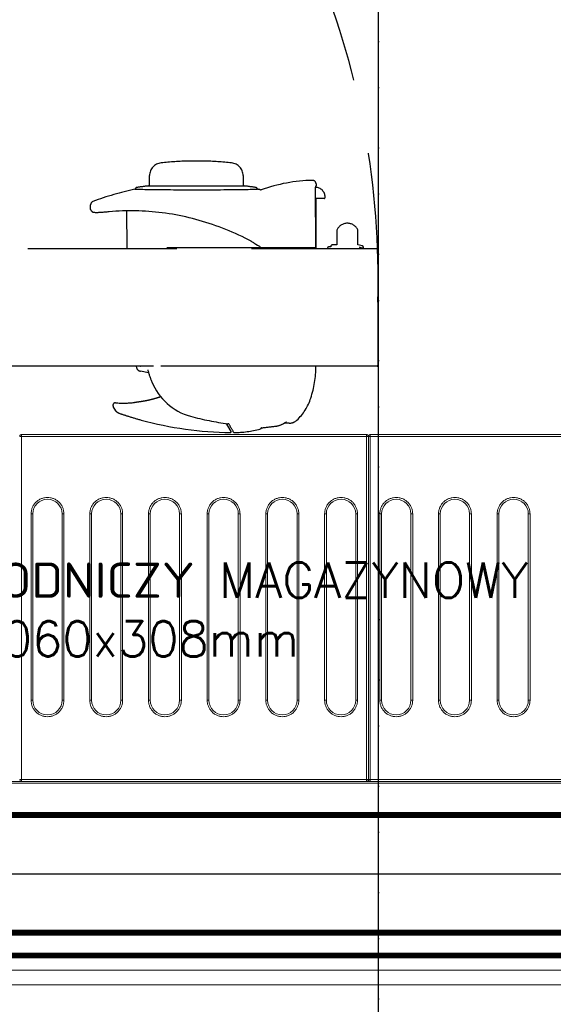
# Model space of a CAD drawing. Header units: metres. Extents: x 5541655 to 5610276, y 5589641 to 5627879.
# Tile 41 of 69: x 5605317 to 5605408, y 5625309 to 5625476. Entities that reach past the tile are written whole.
import ezdxf

# ---------------------------------------------------------------- set-up
doc = ezdxf.new("R2010")
doc.units = ezdxf.units.M
doc.header["$MEASUREMENT"] = 0
doc.linetypes.add('ACAD_ISO10W100', pattern=[18, 12, -3, 0, -3])
doc.linetypes.add('DASHED', pattern=[19.05, 12.7, -6.35])
doc.layers.get('0').update_dxf_attribs({"linetype": 'CONTINUOUS', "lineweight": 18})
for name, color, linetype in [('2D- Siatka Modularna', 7, 'ACAD_ISO10W100'), ('Budowlane - Sciany Wew', 7, 'CONTINUOUS'), ('Komory', 132, 'CONTINUOUS'), ('Ściany', 51, 'CONTINUOUS')]:
    doc.layers.add(name, color=color, linetype=linetype)
doc.layers.add('Regały', color=7, linetype='CONTINUOUS', true_color=0x00f000)
doc.styles.add('RomanS', font='romans.shx')
doc.linetypes.add('BATTING', pattern='A,0.0001,-0.1,[134,ltypeshp.shx,S=0.1,R=0,X=-0.1,Y=0],-0.2,[134,ltypeshp.shx,S=0.1,R=180,X=0.1,Y=0],-0.1', length=0.4001)

# ---------------------------------------------------------------- blocks, each defined once
blk = doc.blocks.new('*U504')
at = {"const_width": 0.5}
blk.add_lwpolyline([(124.5, 290), (124.5, 300), (180, 300), (180, 0), (0, 0), (0, 300), (54.5, 300), (54.5, 290), (10, 290), (10, 10), (170, 10), (170, 290)], close=True, dxfattribs=at)
at = {"color": 253, "linetype": 'BATTING', "ltscale": 12, "true_color": 0xadadad}
blk.add_lwpolyline([(54.5, 295), (5, 295), (5, 5), (175, 5), (175, 295), (124.5, 295)], dxfattribs=at)
blk = doc.blocks.new('*U428')
at = {"lineweight": 15}
for p, q in [((43.283, -0.665), (43.133, -0.665)), ((43.283, -0.515), (43.283, -0.518)), ((72.683, -0.515), (43.283, -0.515)), ((43.283, -0.518), (43.283, -0.665)), ((72.683, -0.665), (43.283, -0.665)), ((43.283, -0.665), (43.283, -29.865)), ((72.683, -0.518), (72.683, -0.515)), ((72.683, -0.665), (72.683, -0.518)), ((72.833, -0.665), (72.683, -0.665)), ((72.683, -29.865), (72.683, -0.665)), ((72.833, -0.665), (72.833, -29.865)), ((72.983, -0.665), (72.833, -0.665)), ((72.983, -0.515), (72.983, -0.518)), ((102.383, -0.515), (72.983, -0.515)), ((72.983, -0.518), (72.983, -0.665)), ((102.383, -0.665), (72.983, -0.665)), ((72.983, -0.665), (72.983, -29.865)), ((101.583, -30.025), (4.383, -30.025)), ((43.133, -29.865), (43.283, -29.865)), ((43.283, -29.865), (72.683, -29.865)), ((43.283, -29.971), (43.283, -29.865)), ((43.283, -30.015), (43.283, -29.971)), ((43.283, -30.015), (72.683, -30.015)), ((72.683, -29.865), (72.833, -29.865)), ((72.683, -29.865), (72.683, -29.971)), ((72.683, -29.971), (72.683, -30.015)), ((72.833, -29.865), (72.983, -29.865)), ((72.983, -29.865), (102.383, -29.865)), ((72.983, -29.971), (72.983, -29.865)), ((72.983, -30.015), (72.983, -29.971)), ((72.983, -30.015), (102.383, -30.015)), ((101.583, -30.175), (4.383, -30.175))]:
    blk.add_line(p, q, dxfattribs=at)
at = {"color": 253, "lineweight": 15, "true_color": 0xa6a6a6}
for p, q in [((44.103, -23.115), (44.103, -7.265)), ((44.103, -7.265), (44.253, -7.265)), ((44.253, -23.115), (44.253, -7.265)), ((46.753, -7.265), (46.753, -23.115)), ((46.753, -7.265), (46.903, -7.265)), ((46.903, -7.265), (46.903, -23.115)), ((49.103, -23.115), (49.103, -7.265)), ((49.103, -7.265), (49.253, -7.265)), ((49.253, -23.115), (49.253, -7.265)), ((51.753, -7.265), (51.753, -23.115)), ((51.753, -7.265), (51.903, -7.265)), ((51.903, -7.265), (51.903, -23.115)), ((54.103, -23.115), (54.103, -7.265)), ((54.103, -7.265), (54.253, -7.265)), ((54.253, -23.115), (54.253, -7.265)), ((56.753, -7.265), (56.753, -23.115)), ((56.753, -7.265), (56.903, -7.265)), ((56.903, -7.265), (56.903, -23.115)), ((59.103, -23.115), (59.103, -7.265)), ((59.103, -7.265), (59.253, -7.265)), ((59.253, -23.115), (59.253, -7.265)), ((61.753, -7.265), (61.753, -23.115)), ((61.753, -7.265), (61.903, -7.265)), ((61.903, -7.265), (61.903, -23.115)), ((64.103, -23.115), (64.103, -7.265)), ((64.103, -7.265), (64.253, -7.265)), ((64.253, -23.115), (64.253, -7.265)), ((66.753, -7.265), (66.753, -23.115)), ((66.753, -7.265), (66.903, -7.265)), ((66.903, -7.265), (66.903, -23.115)), ((69.103, -23.115), (69.103, -7.265)), ((69.103, -7.265), (69.253, -7.265)), ((69.253, -23.115), (69.253, -7.265)), ((71.753, -7.265), (71.753, -23.115)), ((71.753, -7.265), (71.903, -7.265)), ((71.903, -7.265), (71.903, -23.115)), ((73.803, -23.115), (73.803, -7.265)), ((73.803, -7.265), (73.953, -7.265)), ((73.953, -23.115), (73.953, -7.265)), ((76.453, -7.265), (76.453, -23.115)), ((76.453, -7.265), (76.603, -7.265)), ((76.603, -7.265), (76.603, -23.115)), ((78.803, -23.115), (78.803, -7.265)), ((78.803, -7.265), (78.953, -7.265)), ((78.953, -23.115), (78.953, -7.265)), ((81.453, -7.265), (81.453, -23.115)), ((81.453, -7.265), (81.603, -7.265)), ((81.603, -7.265), (81.603, -23.115)), ((83.803, -23.115), (83.803, -7.265)), ((83.803, -7.265), (83.953, -7.265)), ((83.953, -23.115), (83.953, -7.265)), ((86.453, -7.265), (86.453, -23.115)), ((86.453, -7.265), (86.603, -7.265)), ((86.603, -7.265), (86.603, -23.115)), ((44.103, -23.115), (44.253, -23.115)), ((46.903, -23.115), (46.753, -23.115)), ((49.103, -23.115), (49.253, -23.115)), ((51.903, -23.115), (51.753, -23.115)), ((54.103, -23.115), (54.253, -23.115)), ((56.903, -23.115), (56.753, -23.115)), ((59.103, -23.115), (59.253, -23.115)), ((61.903, -23.115), (61.753, -23.115)), ((64.103, -23.115), (64.253, -23.115)), ((66.903, -23.115), (66.753, -23.115)), ((69.103, -23.115), (69.253, -23.115)), ((71.903, -23.115), (71.753, -23.115)), ((73.803, -23.115), (73.953, -23.115)), ((76.603, -23.115), (76.453, -23.115)), ((78.803, -23.115), (78.953, -23.115)), ((81.603, -23.115), (81.453, -23.115)), ((83.803, -23.115), (83.953, -23.115)), ((86.603, -23.115), (86.453, -23.115))]:
    blk.add_line(p, q, dxfattribs=at)
for centre, start, end in [((45.503, -7.265), 0, 180), ((50.503, -7.265), 0, 180), ((55.503, -7.265), 0, 180), ((60.503, -7.265), 0, 180), ((65.503, -7.265), 0, 180), ((70.503, -7.265), 0, 180), ((75.203, -7.265), 0, 180), ((80.203, -7.265), 0, 180), ((85.203, -7.265), 0, 180), ((45.503, -23.115), 180, 0), ((50.503, -23.115), 180, 0), ((55.503, -23.115), 180, 0), ((60.503, -23.115), 180, 0), ((65.503, -23.115), 180, 0), ((70.503, -23.115), 180, 0), ((75.203, -23.115), 180, 0), ((80.203, -23.115), 180, 0), ((85.203, -23.115), 180, 0)]:
    blk.add_arc(centre, 1.25, start, end, dxfattribs=at)
at = {"lineweight": 15}
for centre, start, end in [((43.283, -29.865), 180, 270), ((72.683, -29.865), 270, 0), ((72.983, -29.865), 180, 270)]:
    blk.add_arc(centre, 0.15, start, end, dxfattribs=at)
for points, knots in [([(43.283, -0.518), (43.273, -0.519), (43.253, -0.521), (43.223, -0.53), (43.197, -0.545), (43.167, -0.57), (43.139, -0.61), (43.135, -0.648), (43.133, -0.667)], [0, 0, 0, 0, 0.1307696, 0.2600246, 0.3879723, 0.5145698, 0.761734, 1, 1, 1, 1]), ([(72.833, -0.667), (72.831, -0.648), (72.828, -0.61), (72.8, -0.57), (72.77, -0.545), (72.743, -0.53), (72.714, -0.521), (72.693, -0.519), (72.683, -0.518)], [0, 0, 0, 0, 0.238266, 0.485414, 0.61202, 0.739978, 0.869219, 1, 1, 1, 1]), ([(72.983, -0.518), (72.973, -0.519), (72.953, -0.521), (72.923, -0.53), (72.897, -0.545), (72.866, -0.57), (72.839, -0.61), (72.835, -0.648), (72.833, -0.667)], [0, 0, 0, 0, 0.130781, 0.260022, 0.38798, 0.514586, 0.761734, 1, 1, 1, 1])]:
    blk.add_open_spline(points, degree=3, knots=knots, dxfattribs=at)
at = {"color": 253, "lineweight": 15, "true_color": 0xa6a6a6}
for points, knots in [([(44.103, -7.265), (44.108, -7.18), (44.117, -7.004), (44.195, -6.743), (44.324, -6.492), (44.506, -6.268), (44.73, -6.086), (44.981, -5.956), (45.242, -5.881), (45.503, -5.857), (45.764, -5.881), (46.025, -5.956), (46.276, -6.086), (46.5, -6.268), (46.682, -6.492), (46.811, -6.743), (46.889, -7.004), (46.899, -7.18), (46.903, -7.265)], [0, 0, 0, 0, 0.058258, 0.120006, 0.18432, 0.25, 0.31568, 0.379995, 0.441742, 0.5, 0.558258, 0.620006, 0.68432, 0.75, 0.81568, 0.879994, 0.941742, 1, 1, 1, 1]), ([(49.103, -7.265), (49.108, -7.18), (49.117, -7.004), (49.195, -6.743), (49.324, -6.492), (49.506, -6.268), (49.73, -6.086), (49.981, -5.956), (50.242, -5.881), (50.503, -5.857), (50.764, -5.881), (51.025, -5.956), (51.276, -6.086), (51.5, -6.268), (51.682, -6.492), (51.811, -6.743), (51.889, -7.004), (51.899, -7.18), (51.903, -7.265)], [0, 0, 0, 0, 0.058258, 0.120006, 0.18432, 0.25, 0.31568, 0.379994, 0.441742, 0.5, 0.558258, 0.620005, 0.68432, 0.75, 0.81568, 0.879994, 0.941742, 1, 1, 1, 1]), ([(54.103, -7.265), (54.108, -7.18), (54.117, -7.004), (54.195, -6.743), (54.324, -6.492), (54.506, -6.268), (54.73, -6.086), (54.981, -5.956), (55.242, -5.881), (55.503, -5.857), (55.764, -5.881), (56.025, -5.956), (56.276, -6.086), (56.5, -6.268), (56.682, -6.492), (56.811, -6.743), (56.889, -7.004), (56.899, -7.18), (56.903, -7.265)], [0, 0, 0, 0, 0.058258, 0.120006, 0.18432, 0.25, 0.31568, 0.379994, 0.441742, 0.5, 0.558258, 0.620006, 0.68432, 0.75, 0.81568, 0.879994, 0.941742, 1, 1, 1, 1]), ([(59.103, -7.265), (59.108, -7.18), (59.117, -7.004), (59.195, -6.743), (59.324, -6.492), (59.506, -6.268), (59.73, -6.086), (59.981, -5.956), (60.242, -5.881), (60.503, -5.857), (60.764, -5.881), (61.025, -5.956), (61.276, -6.086), (61.5, -6.268), (61.682, -6.492), (61.811, -6.743), (61.889, -7.004), (61.899, -7.18), (61.903, -7.265)], [0, 0, 0, 0, 0.058258, 0.120006, 0.18432, 0.25, 0.31568, 0.379995, 0.441742, 0.5, 0.558258, 0.620005, 0.68432, 0.75, 0.81568, 0.879994, 0.941742, 1, 1, 1, 1]), ([(64.103, -7.265), (64.108, -7.18), (64.117, -7.004), (64.195, -6.743), (64.324, -6.492), (64.506, -6.268), (64.73, -6.086), (64.981, -5.956), (65.242, -5.881), (65.503, -5.857), (65.764, -5.881), (66.025, -5.956), (66.276, -6.086), (66.5, -6.268), (66.682, -6.492), (66.811, -6.743), (66.889, -7.004), (66.899, -7.18), (66.903, -7.265)], [0, 0, 0, 0, 0.058258, 0.120006, 0.184321, 0.25, 0.31568, 0.379995, 0.441741, 0.5, 0.558258, 0.620006, 0.68432, 0.75, 0.815679, 0.879994, 0.941742, 1, 1, 1, 1]), ([(69.103, -7.265), (69.108, -7.18), (69.117, -7.004), (69.195, -6.743), (69.324, -6.492), (69.506, -6.268), (69.73, -6.086), (69.981, -5.956), (70.242, -5.881), (70.503, -5.857), (70.764, -5.881), (71.025, -5.956), (71.276, -6.086), (71.5, -6.268), (71.682, -6.492), (71.811, -6.743), (71.889, -7.004), (71.899, -7.18), (71.903, -7.265)], [0, 0, 0, 0, 0.058258, 0.120006, 0.18432, 0.25, 0.31568, 0.379994, 0.441742, 0.5, 0.558259, 0.620005, 0.68432, 0.75, 0.81568, 0.879994, 0.941742, 1, 1, 1, 1]), ([(73.803, -7.265), (73.808, -7.18), (73.817, -7.004), (73.895, -6.743), (74.024, -6.492), (74.206, -6.268), (74.43, -6.086), (74.681, -5.956), (74.942, -5.881), (75.203, -5.857), (75.464, -5.881), (75.725, -5.956), (75.976, -6.086), (76.2, -6.268), (76.382, -6.492), (76.511, -6.743), (76.589, -7.004), (76.599, -7.18), (76.603, -7.265)], [0, 0, 0, 0, 0.058258, 0.120006, 0.184321, 0.25, 0.31568, 0.379995, 0.441741, 0.5, 0.558259, 0.620005, 0.68432, 0.75, 0.815679, 0.879994, 0.941742, 1, 1, 1, 1]), ([(78.803, -7.265), (78.808, -7.18), (78.817, -7.004), (78.895, -6.743), (79.024, -6.492), (79.206, -6.268), (79.43, -6.086), (79.681, -5.956), (79.942, -5.881), (80.203, -5.857), (80.464, -5.881), (80.725, -5.956), (80.976, -6.086), (81.2, -6.268), (81.382, -6.492), (81.511, -6.743), (81.589, -7.004), (81.599, -7.18), (81.603, -7.265)], [0, 0, 0, 0, 0.058258, 0.120006, 0.18432, 0.25, 0.31568, 0.379994, 0.441742, 0.5, 0.558257, 0.620005, 0.68432, 0.75, 0.81568, 0.879994, 0.941742, 1, 1, 1, 1]), ([(83.803, -7.265), (83.808, -7.18), (83.817, -7.004), (83.895, -6.743), (84.024, -6.492), (84.206, -6.268), (84.43, -6.086), (84.681, -5.956), (84.942, -5.881), (85.203, -5.857), (85.464, -5.881), (85.725, -5.956), (85.976, -6.086), (86.2, -6.268), (86.382, -6.492), (86.511, -6.743), (86.589, -7.004), (86.599, -7.18), (86.603, -7.265)], [0, 0, 0, 0, 0.058258, 0.120006, 0.18432, 0.25, 0.315679, 0.379994, 0.441742, 0.500001, 0.558258, 0.620006, 0.68432, 0.75, 0.81568, 0.879994, 0.941742, 1, 1, 1, 1]), ([(46.903, -23.115), (46.899, -23.2), (46.889, -23.376), (46.811, -23.637), (46.682, -23.888), (46.5, -24.112), (46.276, -24.294), (46.025, -24.424), (45.764, -24.499), (45.503, -24.523), (45.242, -24.499), (44.981, -24.424), (44.73, -24.294), (44.506, -24.112), (44.324, -23.888), (44.195, -23.637), (44.117, -23.376), (44.108, -23.2), (44.103, -23.115)], [0, 0, 0, 0, 0.058258, 0.120006, 0.18432, 0.25, 0.31568, 0.379994, 0.441742, 0.5, 0.558258, 0.620005, 0.684321, 0.75, 0.81568, 0.879995, 0.941742, 1, 1, 1, 1]), ([(51.903, -23.115), (51.899, -23.2), (51.889, -23.376), (51.811, -23.637), (51.682, -23.888), (51.5, -24.112), (51.276, -24.294), (51.025, -24.424), (50.764, -24.499), (50.503, -24.523), (50.242, -24.499), (49.981, -24.424), (49.73, -24.294), (49.506, -24.112), (49.324, -23.888), (49.195, -23.637), (49.117, -23.376), (49.108, -23.2), (49.103, -23.115)], [0, 0, 0, 0, 0.058258, 0.120005, 0.18432, 0.25, 0.315679, 0.379995, 0.441742, 0.5, 0.558258, 0.620006, 0.68432, 0.75, 0.81568, 0.879994, 0.941742, 1, 1, 1, 1]), ([(56.903, -23.115), (56.899, -23.2), (56.889, -23.376), (56.811, -23.637), (56.682, -23.888), (56.5, -24.112), (56.276, -24.294), (56.025, -24.424), (55.764, -24.499), (55.503, -24.523), (55.242, -24.499), (54.981, -24.424), (54.73, -24.294), (54.506, -24.112), (54.324, -23.888), (54.195, -23.637), (54.117, -23.376), (54.108, -23.2), (54.103, -23.115)], [0, 0, 0, 0, 0.058258, 0.120006, 0.18432, 0.25, 0.31568, 0.379994, 0.441742, 0.5, 0.558258, 0.620006, 0.68432, 0.75, 0.81568, 0.879994, 0.941742, 1, 1, 1, 1]), ([(61.903, -23.115), (61.899, -23.2), (61.889, -23.376), (61.811, -23.637), (61.682, -23.888), (61.5, -24.112), (61.276, -24.294), (61.025, -24.424), (60.764, -24.499), (60.503, -24.523), (60.242, -24.499), (59.981, -24.424), (59.73, -24.294), (59.506, -24.112), (59.324, -23.888), (59.195, -23.637), (59.117, -23.376), (59.108, -23.2), (59.103, -23.115)], [0, 0, 0, 0, 0.058258, 0.120005, 0.18432, 0.25, 0.315679, 0.379995, 0.441742, 0.5, 0.558258, 0.620005, 0.68432, 0.75, 0.81568, 0.879994, 0.941742, 1, 1, 1, 1]), ([(66.903, -23.115), (66.899, -23.2), (66.889, -23.376), (66.811, -23.637), (66.682, -23.888), (66.5, -24.112), (66.276, -24.294), (66.025, -24.424), (65.764, -24.499), (65.503, -24.523), (65.242, -24.499), (64.981, -24.424), (64.73, -24.294), (64.506, -24.112), (64.324, -23.888), (64.195, -23.637), (64.117, -23.376), (64.108, -23.2), (64.103, -23.115)], [0, 0, 0, 0, 0.058258, 0.120005, 0.184321, 0.25, 0.31568, 0.379994, 0.441742, 0.5, 0.558259, 0.620005, 0.68432, 0.75, 0.815679, 0.879995, 0.941742, 1, 1, 1, 1]), ([(71.903, -23.115), (71.899, -23.2), (71.889, -23.376), (71.811, -23.637), (71.682, -23.888), (71.5, -24.112), (71.276, -24.294), (71.025, -24.424), (70.764, -24.499), (70.503, -24.523), (70.242, -24.499), (69.981, -24.424), (69.73, -24.294), (69.506, -24.112), (69.324, -23.888), (69.195, -23.637), (69.117, -23.376), (69.108, -23.2), (69.103, -23.115)], [0, 0, 0, 0, 0.058258, 0.120006, 0.18432, 0.25, 0.31568, 0.379995, 0.441741, 0.5, 0.558258, 0.620006, 0.68432, 0.75, 0.81568, 0.879995, 0.941742, 1, 1, 1, 1]), ([(76.603, -23.115), (76.599, -23.2), (76.589, -23.376), (76.511, -23.637), (76.382, -23.888), (76.2, -24.112), (75.976, -24.294), (75.725, -24.424), (75.464, -24.499), (75.203, -24.523), (74.942, -24.499), (74.681, -24.424), (74.43, -24.294), (74.206, -24.112), (74.024, -23.888), (73.895, -23.637), (73.817, -23.376), (73.808, -23.2), (73.803, -23.115)], [0, 0, 0, 0, 0.058258, 0.120005, 0.184321, 0.25, 0.31568, 0.379995, 0.441742, 0.5, 0.558258, 0.620005, 0.68432, 0.75, 0.815679, 0.879995, 0.941742, 1, 1, 1, 1]), ([(81.603, -23.115), (81.599, -23.2), (81.589, -23.376), (81.511, -23.637), (81.382, -23.888), (81.2, -24.112), (80.976, -24.294), (80.725, -24.424), (80.464, -24.499), (80.203, -24.523), (79.942, -24.499), (79.681, -24.424), (79.43, -24.294), (79.206, -24.112), (79.024, -23.888), (78.895, -23.637), (78.817, -23.376), (78.808, -23.2), (78.803, -23.115)], [0, 0, 0, 0, 0.058258, 0.120006, 0.18432, 0.25, 0.31568, 0.379995, 0.441743, 0.5, 0.558258, 0.620006, 0.68432, 0.75, 0.81568, 0.879995, 0.941742, 1, 1, 1, 1]), ([(86.603, -23.115), (86.599, -23.2), (86.589, -23.376), (86.511, -23.637), (86.382, -23.888), (86.2, -24.112), (85.976, -24.294), (85.725, -24.424), (85.464, -24.499), (85.203, -24.523), (84.942, -24.499), (84.681, -24.424), (84.43, -24.294), (84.206, -24.112), (84.024, -23.888), (83.895, -23.637), (83.817, -23.376), (83.808, -23.2), (83.803, -23.115)], [0, 0, 0, 0, 0.058258, 0.120006, 0.18432, 0.25, 0.315679, 0.379994, 0.441742, 0.499999, 0.558258, 0.620006, 0.684321, 0.75, 0.81568, 0.879995, 0.941742, 1, 1, 1, 1])]:
    blk.add_open_spline(points, degree=3, knots=knots, dxfattribs=at)
at = {"color": 7, "insert": (53, -15.4), "char_height": 3, "width": 106, "attachment_point": 5, "style": 'RomanS'}
blk.add_mtext('REGAŁ CHŁODNICZY MAGAZYNOWY\\P1060x308mm', dxfattribs=at)
blk = doc.blocks.new('*U327')
at = {"color": 254, "linetype": 'DASHED', "true_color": 0xcfcfcf}
for p, q in [((60.089, 76.405), (60.089, 75.684)), ((58.849, 75.732), (59.049, 75.734)), ((59.049, 75.734), (59.049, 75.684)), ((59.049, 75.684), (59.054, 75.682)), ((59.054, 75.682), (59.071, 75.681)), ((59.071, 75.681), (59.096, 75.68)), ((59.096, 75.68), (59.127, 75.679)), ((59.127, 75.679), (59.143, 75.679)), ((64.299, 75.706), (59.143, 75.679)), ((60.149, 75.72), (64.299, 75.72)), ((60.149, 75.72), (60.149, 75.684)), ((64.299, 75.72), (64.299, 59.63)), ((74.369, 75.721), (74.369, 60.421)), ((74.349, 75.22), (74.349, 60.79)), ((74.349, 75.22), (74.369, 75.219)), ((79.199, 73.446), (79.199, 73.024)), ((59.28, 70.71), (59.301, 70.71)), ((59.301, 70.746), (59.301, 70.754)), ((59.301, 70.723), (59.301, 70.746)), ((59.302, 70.682), (59.301, 70.723)), ((59.303, 70.625), (59.302, 70.682)), ((59.304, 70.552), (59.303, 70.625)), ((59.306, 70.463), (59.304, 70.552)), ((59.308, 70.359), (59.306, 70.463)), ((59.31, 70.24), (59.308, 70.359)), ((63.873, 70.438), (63.766, 70.261)), ((63.873, 70.438), (63.964, 70.589)), ((63.964, 70.589), (64.055, 70.742)), ((64.055, 70.742), (64.123, 70.859)), ((64.123, 70.859), (64.189, 70.979)), ((58.141, 69.513), (59.024, 69.529)), ((59.024, 61.43), (59.024, 69.63)), ((59.312, 70.105), (59.31, 70.24)), ((59.315, 69.956), (59.312, 70.105)), ((59.317, 69.793), (59.315, 69.956)), ((59.32, 69.616), (59.317, 69.793)), ((59.323, 69.427), (59.32, 69.616)), ((63.469, 69.693), (63.335, 69.421)), ((63.607, 69.965), (63.469, 69.693)), ((63.702, 70.147), (63.607, 69.965)), ((63.723, 70.185), (63.702, 70.147)), ((63.756, 70.244), (63.723, 70.185)), ((63.766, 70.261), (63.756, 70.244)), ((59.325, 69.226), (59.323, 69.427)), ((59.328, 69.026), (59.325, 69.226)), ((59.331, 68.817), (59.328, 69.026)), ((59.333, 68.598), (59.331, 68.817)), ((63.079, 68.872), (62.957, 68.596)), ((63.205, 69.147), (63.079, 68.872)), ((63.335, 69.421), (63.205, 69.147)), ((59.335, 68.371), (59.333, 68.598)), ((59.338, 68.121), (59.335, 68.371)), ((59.34, 67.862), (59.338, 68.121)), ((59.342, 67.595), (59.34, 67.862)), ((62.725, 68.041), (62.615, 67.761)), ((62.839, 68.319), (62.725, 68.041)), ((62.957, 68.596), (62.839, 68.319)), ((79.771, 68.4), (79.235, 68.09)), ((79.922, 68.486), (79.771, 68.4)), ((59.344, 67.321), (59.342, 67.595)), ((59.346, 67.043), (59.344, 67.321)), ((59.347, 66.76), (59.346, 67.043)), ((62.407, 67.199), (62.308, 66.916)), ((62.509, 67.481), (62.407, 67.199)), ((62.615, 67.761), (62.509, 67.481)), ((56.906, 66.175), (56.906, 64.885)), ((59.348, 66.474), (59.347, 66.76)), ((59.349, 66.183), (59.348, 66.474)), ((59.35, 65.89), (59.349, 66.183)), ((62.123, 66.35), (62.037, 66.065)), ((62.214, 66.633), (62.123, 66.35)), ((62.308, 66.916), (62.214, 66.633)), ((59.35, 65.596), (59.35, 65.89)), ((59.35, 65.303), (59.35, 65.596)), ((61.876, 65.494), (61.801, 65.208)), ((61.954, 65.78), (61.876, 65.494)), ((62.037, 66.065), (61.954, 65.78)), ((59.348, 64.431), (59.349, 64.72)), ((59.349, 65.01), (59.35, 65.303)), ((59.349, 64.72), (59.349, 65.01)), ((61.664, 64.635), (61.601, 64.348)), ((61.73, 64.922), (61.664, 64.635)), ((61.801, 65.208), (61.73, 64.922)), ((59.343, 63.588), (59.345, 63.864)), ((59.345, 63.864), (59.346, 64.145)), ((59.346, 64.145), (59.348, 64.431)), ((61.488, 63.775), (61.437, 63.49)), ((61.542, 64.062), (61.488, 63.775)), ((61.601, 64.348), (61.542, 64.062)), ((59.337, 62.803), (59.339, 63.057)), ((59.339, 63.057), (59.341, 63.319)), ((59.341, 63.319), (59.343, 63.588)), ((61.348, 62.918), (61.309, 62.632)), ((61.391, 63.204), (61.348, 62.918)), ((61.437, 63.49), (61.391, 63.204)), ((59.326, 61.877), (59.329, 62.092)), ((59.329, 62.092), (59.331, 62.319)), ((59.331, 62.319), (59.334, 62.556)), ((59.334, 62.556), (59.337, 62.803)), ((61.244, 62.062), (61.217, 61.777)), ((61.275, 62.347), (61.244, 62.062)), ((61.309, 62.632), (61.275, 62.347)), ((59.024, 61.531), (58.141, 61.547)), ((59.315, 61.136), (59.318, 61.302)), ((59.318, 61.302), (59.32, 61.482)), ((59.32, 61.482), (59.323, 61.673)), ((59.323, 61.673), (59.326, 61.877)), ((61.175, 61.209), (61.16, 60.925)), ((61.194, 61.493), (61.175, 61.209)), ((61.217, 61.777), (61.194, 61.493)), ((74.915, 61.464), (74.792, 60.768)), ((59.301, 60.35), (59.28, 60.35)), ((59.301, 60.344), (59.302, 60.388)), ((59.301, 60.317), (59.301, 60.344)), ((59.301, 60.306), (59.301, 60.317)), ((59.302, 60.388), (59.303, 60.449)), ((59.303, 60.449), (59.305, 60.525)), ((59.305, 60.525), (59.306, 60.617)), ((59.306, 60.617), (59.308, 60.724)), ((59.308, 60.724), (59.31, 60.847)), ((59.31, 60.847), (59.313, 60.984)), ((59.313, 60.984), (59.315, 61.136)), ((61.142, 60.357), (61.139, 60.075)), ((61.149, 60.641), (61.142, 60.357)), ((61.16, 60.925), (61.149, 60.641)), ((74.349, 60.79), (74.369, 60.802)), ((74.369, 60.421), (74.489, 60.447)), ((59.301, 60.306), (59.301, 60.306)), ((61.139, 60.075), (61.14, 59.793)), ((61.14, 59.793), (61.144, 59.512)), ((64.299, 59.63), (61.143, 59.602)), ((61.144, 59.512), (61.153, 59.231)), ((61.153, 59.231), (61.166, 58.951)), ((61.166, 58.951), (61.182, 58.673)), ((61.182, 58.673), (61.203, 58.395)), ((78.162, 58.679), (77.777, 58.457)), ((61.203, 58.395), (61.227, 58.118)), ((61.227, 58.118), (61.23, 58.093)), ((61.23, 58.093), (61.238, 58.008)), ((61.238, 58.008), (61.247, 57.914)), ((61.247, 57.914), (61.255, 57.824)), ((61.255, 57.824), (61.262, 57.736)), ((61.262, 57.736), (61.269, 57.651)), ((61.269, 57.651), (61.276, 57.569)), ((61.276, 57.569), (61.282, 57.489)), ((61.282, 57.489), (61.287, 57.413)), ((61.287, 57.413), (61.291, 57.34)), ((61.291, 57.34), (61.295, 57.27)), ((61.295, 57.27), (61.298, 57.204)), ((61.298, 57.204), (61.3, 57.142)), ((61.3, 57.142), (61.301, 57.083)), ((61.301, 56.978), (61.3, 56.93)), ((61.301, 57.083), (61.302, 57.029)), ((61.302, 57.029), (61.301, 56.978)), ((61.03, 56.53), (60.632, 56.53)), ((61.098, 56.557), (61.096, 56.555)), ((61.103, 56.561), (61.098, 56.557)), ((61.112, 56.569), (61.103, 56.561)), ((61.125, 56.58), (61.112, 56.569)), ((61.141, 56.594), (61.125, 56.58)), ((61.161, 56.611), (61.141, 56.594)), ((61.184, 56.632), (61.161, 56.611)), ((61.211, 56.655), (61.184, 56.632)), ((61.227, 56.669), (61.211, 56.655)), ((61.24, 56.681), (61.235, 56.676)), ((61.252, 56.698), (61.24, 56.681)), ((61.263, 56.716), (61.252, 56.698)), ((61.272, 56.738), (61.263, 56.716)), ((61.282, 56.771), (61.272, 56.738)), ((61.289, 56.807), (61.282, 56.771)), ((61.294, 56.845), (61.289, 56.807)), ((61.297, 56.886), (61.294, 56.845)), ((61.3, 56.93), (61.297, 56.886))]:
    blk.add_line(p, q, dxfattribs=at)
for points in [[(64.429, 13, -0.414214), (64.349, 13.08), (64.349, 80.92, -0.414214), (64.429, 81), (74.274, 81, -0.414814), (74.349, 80.926), (74.349, 13.086, -0.414814), (74.274, 13), (64.429, 13)], [(64.149, 76.99), (64.199, 76.99), (64.199, 76.89, 0.175422), (64.268, 76.697, 0.244753), (64.286, 76.69), (64.324, 76.69, 0.414214), (64.349, 76.715), (64.349, 79.465, 0.414214), (64.324, 79.49), (64.286, 79.49, 0.200685), (64.268, 79.483), (64.233, 79.431), (64.302, 79.746), (64.254, 79.757, 0.414214), (64.134, 79.681), (64.049, 79.29), (62.77, 79.29, 0.649069), (62.799, 77.49), (64.049, 77.49), (64.049, 77.09, 0.414214), (64.149, 76.99)]]:
    blk.add_lwpolyline(points, format="xyb", dxfattribs=at)
for centre, radius, start, end in [((67.1, 9.9), 71.123, 88.54918, 181.39771), ((59.989, 75.655), 0.85, 90, 178.37737), ((59.989, 76.405), 0.1, 0, 90), ((58.852, 75.432), 0.3, 90.5, 181.24448), ((72.549, 75.73), 14, 181.24448, 199.49813), ((74.29, 66.721), 9, 72, 89.5), ((75.681, 71.001), 4.5, 43.34684, 72), ((78.297, 73.471), 0.902, 358.52046, 43.32375), ((72.417, 69.04), 7.866, 29.83997, 31.9601), ((77.709, 72.064), 1.77, 7.286, 30.16019), ((-1380.083, -99.191), 1469.587, 6.651214, 6.700849), ((84.042, 66.614), 25.2, 170.87795, 173.11218), ((59.28, 70.59), 0.12, 90, 170.87795), ((83.749, 65.53), 25, 167.35791, 167.93975), ((59.257, 71.024), 0.1, 347.16233, 19.19666), ((70.999, 68.721), 9, 0.18455, 14.3275), ((59.074, 69.63), 0.05, 173.11218, 180), ((58.161, 68.413), 1.1, 91, 173.57059), ((157.73, -66.789), 156.221, 119.85022, 120.14976), ((79.949, 68.75), 0.05, 300.00446, 0.18217), ((83.749, 65.53), 26.85, 173.57059, 178.62246), ((56.249, 71.111), 23.184, 344.78602, 352.84551), ((49.998, 68.73), 30, 344.7421, 359.45189), ((79.947, 68.443), 0.05, 359.45092, 120), ((83.749, 65.53), 26.85, 181.37754, 186.42941), ((73.783, 66.387), 5.025, 292.26116, 344.29276), ((58.161, 62.647), 1.1, 186.42941, 269), ((59.074, 61.43), 0.05, 180, 186.88782), ((84.042, 64.446), 25.2, 186.88782, 189.12205), ((73.014, 68.084), 6.886, 283.85155, 292.83097), ((59.28, 60.47), 0.12, 189.12205, 270), ((74.398, 60.837), 0.4, 283.01997, 350.15844), ((49.984, 68.734), 30.014, 342.57991, 344.7416), ((83.749, 65.53), 25, 192.05829, 200.62347), ((67.497, 59.28), 10.001, 356.40982, 5.61023), ((50.366, 68.609), 29.612, 340.87797, 342.59047), ((77.677, 58.63), 0.2, 173.3009, 299.95416), ((60.632, 56.83), 0.3, 200.61429, 270.07531), ((61.03, 56.63), 0.1, 270, 292.56127), ((61.03, 56.63), 0.1, 292.56127, 311.44038), ((61.162, 56.744), 0.0994, 311.71563, 316.83776)]:
    blk.add_arc(centre, radius, start, end, dxfattribs=at)
for points, knots in [([(79.608, 71.069), (79.615, 71.065), (79.628, 71.058), (79.647, 71.046), (79.664, 71.032), (79.679, 71.018), (79.693, 71.002), (79.704, 70.985), (79.713, 70.967), (79.717, 70.954), (79.719, 70.948)], [0, 0, 0, 0, 0.232433, 0.455468, 0.67195, 0.883152, 1.089409, 1.291637, 1.491434, 1.690369, 1.690369, 1.690369, 1.690369]), ([(79.269, 68.305), (79.268, 68.304), (79.268, 68.302), (79.267, 68.298), (79.265, 68.293), (79.263, 68.286), (79.26, 68.271), (79.256, 68.25), (79.253, 68.233), (79.252, 68.223)], [0, 0, 0, 0, 0.0290633, 0.0714678, 0.0970914, 0.1891856, 0.2978479, 0.5497264, 0.8324144, 0.8324144, 0.8324144, 0.8324144]), ([(76.966, 62.499), (76.978, 62.464), (77.009, 62.369), (77.06, 62.208), (77.118, 62.014), (77.176, 61.802), (77.226, 61.601), (77.269, 61.409), (77.306, 61.232), (77.34, 61.052), (77.371, 60.871), (77.399, 60.688), (77.422, 60.514), (77.439, 60.369), (77.447, 60.289), (77.45, 60.258)], [17.111436, 17.111436, 17.111436, 17.111436, 18.224018, 20.113651, 22.180463, 24.288958, 26.716097, 28.391912, 30.195176, 32.128218, 33.887195, 35.711387, 37.691634, 39.144941, 40.092956, 40.092956, 40.092956, 40.092956]), ([(78.345, 58.908), (78.342, 58.902), (78.337, 58.886), (78.328, 58.863), (78.316, 58.839), (78.303, 58.816), (78.289, 58.795), (78.273, 58.773), (78.254, 58.751), (78.233, 58.731), (78.211, 58.712), (78.187, 58.694), (78.17, 58.684), (78.162, 58.679)], [0, 0, 0, 0, 0.199401, 0.485424, 0.754749, 1.002974, 1.27341, 1.527572, 1.816148, 2.125015, 2.404212, 2.697198, 2.999466, 2.999466, 2.999466, 2.999466])]:
    blk.add_open_spline(points, degree=3, knots=knots, dxfattribs=at)

msp = doc.modelspace()

# ---------------------------------------------------------------- linework, layer by layer
at = {"layer": '2D- Siatka Modularna', "lineweight": 25}
for p in [(5605378.0597, 5623430.3089), (5605378.0597, 5622698.457)]:
    msp.add_line(p, (5605378.0597, 5627541.5396), dxfattribs=at)
at = {"layer": 'Budowlane - Sciany Wew', "color": 251, "linetype": 'Continuous', "lineweight": 20}
for points in [[(5605480.5597, 5625299.4811), (5605480.5597, 5625314.4807), (5604859.6684, 5625314.4807)], [(5605478.0597, 5625301.9811), (5605478.0597, 5625311.9803), (5604857.1684, 5625311.9803)]]:
    msp.add_lwpolyline(points, dxfattribs=at)
at = {"layer": 'Ściany', "color": 0, "const_width": 1}
msp.add_lwpolyline([(5605483.0597, 5625296.9811), (5605483.0597, 5625316.9811), (5604862.1684, 5625316.9811)], dxfattribs=at)

# ---------------------------------------------------------------- block references
at = {"layer": 'Komory', "xscale": 2, "yscale": 2, "zscale": 2, "rotation": 270}
for name, p in [('*U504', (5604865.9639, 5625680.8766)), ('*U327', (5605215.9639, 5625565.9704))]:
    msp.add_blockref(name, p, dxfattribs=at)
at = {"layer": 'Regały', "linetype": 'Continuous', "lineweight": 25, "xscale": 2, "yscale": 2, "zscale": 2}
msp.add_blockref('*U428', (5605230.6692, 5625406.6456), dxfattribs=at)

doc.saveas('drawing.dxf')
